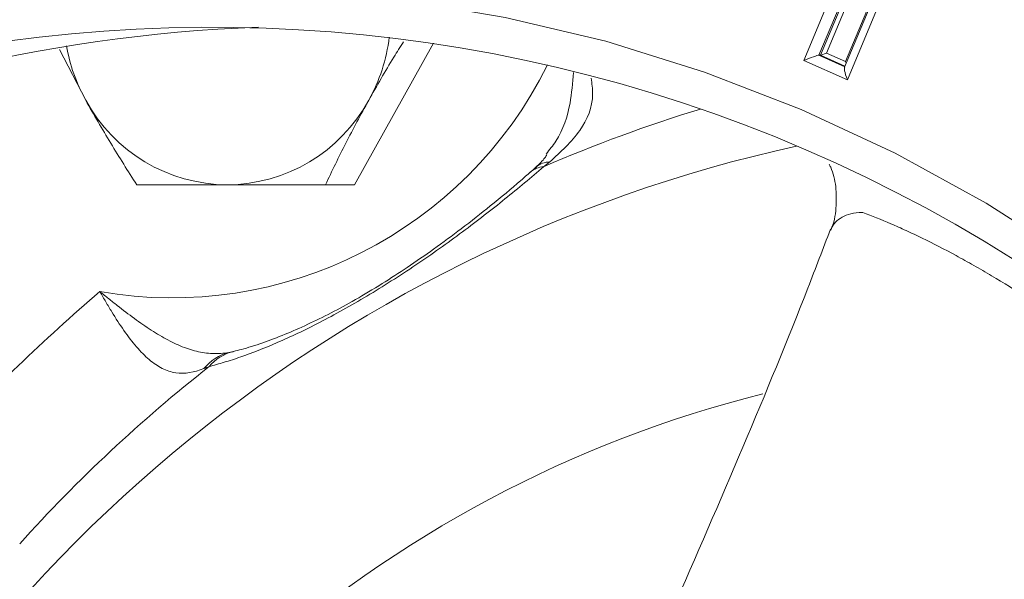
# Model space of a CAD drawing. Header units: millimetres. Extents: x -27 to 453, y 47 to 338.
# Tile 11 of 20: x 96 to 145, y 244 to 272. Entities that reach past the tile are written whole.
import ezdxf

# ---------------------------------------------------------------- set-up
doc = ezdxf.new("R2010")
doc.units = ezdxf.units.MM

msp = doc.modelspace()

# ---------------------------------------------------------------- linework, layer by layer
at = {"color": 7, "linetype": 'Continuous', "lineweight": 15}
for p, q in [((135.171, 270.302), (137.841, 276.703)), ((138.606, 276.964), (135.935, 270.563)), ((136.013, 270.563), (138.683, 276.964)), ((138.989, 277.068), (136.318, 270.667)), ((137.272, 270.24), (139.943, 276.641)), ((139.891, 276.359), (137.22, 269.958)), ((140.037, 275.721), (137.366, 269.32)), ((99.086, 268.294), (97.76, 270.843)), ((112.593, 264.044), (116.566, 271.169)), ((137.366, 269.32), (135.171, 270.302)), ((136.013, 270.563), (135.935, 270.563)), ((137.242, 270.013), (136.013, 270.563)), ((136.318, 270.667), (137.272, 270.24)), ((112.593, 264.044), (111.133, 264.044))]:
    msp.add_line(p, q, dxfattribs=at)
at = {"color": 8, "linetype": 'Continuous', "lineweight": 15}
msp.add_line((135.935, 270.563), (137.23, 269.983), dxfattribs=at)
at = {"color": 7, "linetype": 'Continuous', "lineweight": 15, "flags": 128}
msp.add_lwpolyline([(60.743, 260.07), (65.138, 262.915), (69.703, 265.457), (74.419, 267.683), (79.265, 269.586), (84.221, 271.157), (89.266, 272.388), (94.377, 273.275), (99.534, 273.815), (104.714, 274.004), (109.895, 273.842), (115.054, 273.329), (120.17, 272.468), (125.221, 271.263), (130.184, 269.718), (135.04, 267.84), (139.766, 265.638), (144.344, 263.121), (148.752, 260.298)], dxfattribs=at)
at = {"color": 7, "linetype": 'Continuous', "lineweight": 15}
for centre, radius, start, end in [((110.433, 195.738), 76.277, 92.00868, 140.3456), ((105.417, 196.612), 75.358, 51.16575, 132.12539), ((105.691, 272.531), 8.714, 330.9147, 353.0124), ((106.684, 272.524), 8.696, 189.84, 209.1033), ((106.252, 272.21), 8.166, 208.6553, 269.6098), ((106.14, 272.21), 8.166, 270.3902, 331.3447), ((154.683, 194.241), 84.642, 130.42477, 137.93774), ((153.221, 194.159), 77.383, 128.27968, 137.94327)]:
    msp.add_arc(centre, radius, start, end, dxfattribs=at)
at = {"color": 8, "linetype": 'Continuous', "lineweight": 15}
for centre, radius, start, end in [((103.422, 279.42), 21.059, 260.0893, 333.659), ((151.773, 196.444), 74.662, 106.96551, 113.42436), ((150.653, 194.27), 73.454, 102.45488, 157.57926), ((122.151, 263.877), 1.078, 93.1779, 131.2266), ((122.406, 264.156), 1.04, 89.8734, 131.4194), ((106.806, 253.397), 2.272, 102.9074, 141.8328), ((107.061, 253.391), 2.335, 104.0969, 139.6243), ((147.832, 194.847), 60.5, 104.0747, 132.02121)]:
    msp.add_arc(centre, radius, start, end, dxfattribs=at)
at = {"color": 7, "linetype": 'Continuous', "lineweight": 15}
for centre, major_axis, ratio, start_param, end_param in [((135.3, 270.302), (0.648, 0.257), 0.069492, 0.173544, 1.744341), ((136.267, 270.667), (0.259, 0.103), 0.069492, 3.315137, 4.885933), ((137.22, 270.24), (-0.104, 0.262), 0.170912, 4.315019, 4.644743), ((137.495, 269.32), (-0.26, 0.656), 0.170912, 6.215539, 7.786335)]:
    msp.add_ellipse(centre, major_axis=major_axis, ratio=ratio, start_param=start_param, end_param=end_param, dxfattribs=at)
for points, knots in [([(115.059, 271.244), (114.894, 270.984), (114.285, 270.02), (113.72, 269.023), (113.306, 268.294)], [0, 0, 0, 0, 0.269281, 1, 1, 1, 1]), ([(99.086, 268.294), (99.286, 267.935), (99.493, 267.573), (99.914, 266.849), (100.127, 266.492), (100.772, 265.428), (101.21, 264.732), (101.652, 264.044)], [0, 0, 0, 0, 0.25, 0.25, 0.5, 0.5, 1, 1, 1, 1]), ([(113.306, 268.294), (113.105, 267.934), (112.908, 267.571), (112.526, 266.855), (112.341, 266.499), (111.8, 265.437), (111.46, 264.738), (111.133, 264.044)], [0, 0, 0, 0, 0.25, 0.25, 0.5, 0.5, 1, 1, 1, 1]), ([(122.26, 265.56), (122.229, 265.508), (122.116, 265.312), (121.882, 265.097), (121.71, 264.939)], [0, 0, 0, 0, 0.268515, 1, 1, 1, 1]), ([(122.091, 264.953), (121.474, 264.418), (120.831, 263.879), (119.48, 262.789), (118.772, 262.238), (117.64, 261.397), (117.255, 261.117), (116.474, 260.562), (116.077, 260.287), (115.268, 259.742), (114.853, 259.47), (114.033, 258.947), (113.625, 258.695), (112.813, 258.209), (112.41, 257.976), (111.607, 257.528), (111.218, 257.32), (110.462, 256.929), (110.095, 256.747), (109.381, 256.408), (109.036, 256.252), (108.047, 255.824), (107.441, 255.589), (106.588, 255.292), (106.313, 255.202), (105.784, 255.041), (105.528, 254.969), (105.282, 254.904)], [0, 0, 0, 0, 0.125, 0.125, 0.25, 0.25, 0.3125, 0.3125, 0.375, 0.375, 0.4375, 0.4375, 0.5, 0.5, 0.5625, 0.5625, 0.625, 0.625, 0.6875, 0.6875, 0.75, 0.75, 0.875, 0.875, 0.9375, 0.9375, 1, 1, 1, 1]), ([(121.832, 265.041), (121.731, 264.946), (121.603, 264.826), (121.48, 264.725), (121.454, 264.703)], [0, 0, 0, 0, 0.787064, 1, 1, 1, 1]), ([(136.446, 265.088), (136.474, 265.036), (136.65, 264.701), (136.817, 263.932), (136.819, 262.868), (136.702, 262.108), (136.521, 261.771), (136.518, 261.765)], [0, 0, 0, 0, 0.055072, 0.353552, 0.669384, 0.993638, 1, 1, 1, 1]), ([(121.435, 264.693), (121.275, 264.55), (120.656, 263.995), (119.5, 263.04), (118.034, 261.882), (116.626, 260.841), (115.282, 259.908), (113.95, 259.046), (112.647, 258.267), (111.386, 257.581), (110.194, 256.995), (109.038, 256.49), (107.925, 256.073), (107.066, 255.797), (106.642, 255.701), (106.511, 255.671)], [0, 0, 0, 0, 0.037208, 0.14418, 0.238153, 0.321195, 0.396052, 0.465766, 0.540132, 0.611137, 0.685121, 0.765775, 0.855395, 0.955399, 1, 1, 1, 1]), ([(106.196, 264.044), (105.794, 264.044), (105.394, 264.044), (104.613, 264.044), (104.229, 264.044), (103.097, 264.044), (102.366, 264.044), (101.652, 264.044)], [0, 0, 0, 0, 0.25, 0.25, 0.5, 0.5, 1, 1, 1, 1]), ([(111.133, 264.044), (110.297, 264.044), (109.467, 264.044), (107.82, 264.044), (107.004, 264.044), (106.196, 264.044)], [0, 0, 0, 0, 0.5, 0.5, 1, 1, 1, 1]), ([(151.552, 254.686), (151.549, 254.69), (151.544, 254.692), (151.536, 254.699), (151.524, 254.708), (151.495, 254.731), (151.438, 254.775), (151.322, 254.865), (151.09, 255.045), (150.888, 255.2), (150.481, 255.51), (150.205, 255.717), (149.368, 256.335), (148.798, 256.744), (147.922, 257.352), (147.626, 257.554), (147.027, 257.955), (146.722, 258.155), (145.813, 258.741), (145.212, 259.114), (144.314, 259.648), (144.016, 259.821), (143.422, 260.159), (143.125, 260.324), (142.244, 260.802), (141.676, 261.094), (140.852, 261.496), (140.583, 261.623), (140.06, 261.864), (139.805, 261.977), (139.062, 262.298), (138.592, 262.486), (138.149, 262.651)], [0, 0, 0, 0, 0.000977, 0.000977, 0.001953, 0.003906, 0.007812, 0.015625, 0.03125, 0.0625, 0.0625, 0.125, 0.125, 0.25, 0.25, 0.3125, 0.3125, 0.375, 0.375, 0.5, 0.5, 0.5625, 0.5625, 0.625, 0.625, 0.75, 0.75, 0.8125, 0.8125, 0.875, 0.875, 1, 1, 1, 1]), ([(136.514, 261.811), (136.142, 260.83), (134.797, 257.288), (132.145, 250.874), (128.58, 242.615), (124.7, 234.117), (120.631, 225.576), (117.734, 219.82), (116.315, 217.001)], [0, 0, 0, 0, 0.071489, 0.258161, 0.445453, 0.632939, 0.820192, 1, 1, 1, 1]), ([(106.493, 255.645), (106.213, 255.592), (105.94, 255.563), (105.396, 255.557), (105.126, 255.581), (104.582, 255.685), (104.313, 255.763), (103.769, 255.967), (103.494, 256.094), (102.939, 256.389), (102.661, 256.555), (102.099, 256.918), (101.814, 257.116), (101.241, 257.533), (100.955, 257.751), (100.523, 258.089), (100.378, 258.204), (100.088, 258.437), (99.942, 258.556), (99.797, 258.675)], [0, 0, 0, 0, 0.125, 0.125, 0.25, 0.25, 0.375, 0.375, 0.5, 0.5, 0.625, 0.625, 0.75, 0.75, 0.875, 0.875, 0.9375, 0.9375, 1, 1, 1, 1]), ([(105.019, 254.801), (104.525, 254.611), (104.065, 254.528), (103.376, 254.63), (103.152, 254.702), (102.711, 254.921), (102.494, 255.067), (102.057, 255.438), (101.843, 255.656), (101.422, 256.147), (101.212, 256.422), (100.796, 257.018), (100.593, 257.332), (100.293, 257.822), (100.194, 257.988), (100.045, 258.243), (99.995, 258.328), (99.896, 258.501), (99.846, 258.589), (99.797, 258.675)], [0, 0, 0, 0, 0.25, 0.25, 0.375, 0.375, 0.5, 0.5, 0.625, 0.625, 0.75, 0.75, 0.875, 0.875, 0.9375, 0.9375, 0.96875, 0.96875, 1, 1, 1, 1]), ([(106.49, 255.656), (106.45, 255.646), (106.392, 255.631), (106.318, 255.617), (106.296, 255.613)], [0, 0, 0, 0, 0.701965, 1, 1, 1, 1]), ([(134.843, 206.779), (136.48, 210.036), (139.76, 216.563), (144.304, 226.168), (148.766, 236.106), (152.572, 245.065), (154.7, 250.631), (155.535, 252.817)], [0, 0, 0, 0, 0.201948, 0.404615, 0.607432, 0.845859, 1, 1, 1, 1])]:
    msp.add_open_spline(points, degree=3, knots=knots, dxfattribs=at)
at = {"color": 8, "linetype": 'Continuous', "lineweight": 15}
for points, knots in [([(122.222, 265.59), (122.394, 265.805), (122.994, 266.556), (123.462, 267.947), (123.554, 269.171), (123.593, 269.691)], [0, 0, 0, 0, 0.187744, 0.655103, 1, 1, 1, 1]), ([(124.492, 269.414), (124.527, 269.146), (124.655, 268.182), (124.023, 266.671), (122.958, 265.698), (122.408, 265.196)], [0, 0, 0, 0, 0.157289, 0.565378, 1, 1, 1, 1]), ([(138.149, 262.651), (138.149, 262.651), (138.08, 262.652), (137.808, 262.645), (137.397, 262.569), (136.99, 262.371), (136.686, 262.101), (136.576, 261.874), (136.522, 261.762)], [0, 0, 0, 0, 0.000012, 0.07292, 0.300949, 0.534947, 0.76986, 1, 1, 1, 1])]:
    msp.add_open_spline(points, degree=3, knots=knots, dxfattribs=at)
at = {"color": 7, "linetype": 'Continuous', "lineweight": 15}
for points in [[(122.408, 265.196), (122.303, 265.114), (122.197, 265.033), (122.091, 264.953)], [(105.282, 254.904), (105.196, 254.869), (105.108, 254.835), (105.019, 254.801)]]:
    msp.add_open_spline(points, degree=3, dxfattribs=at)

doc.saveas('drawing.dxf')
